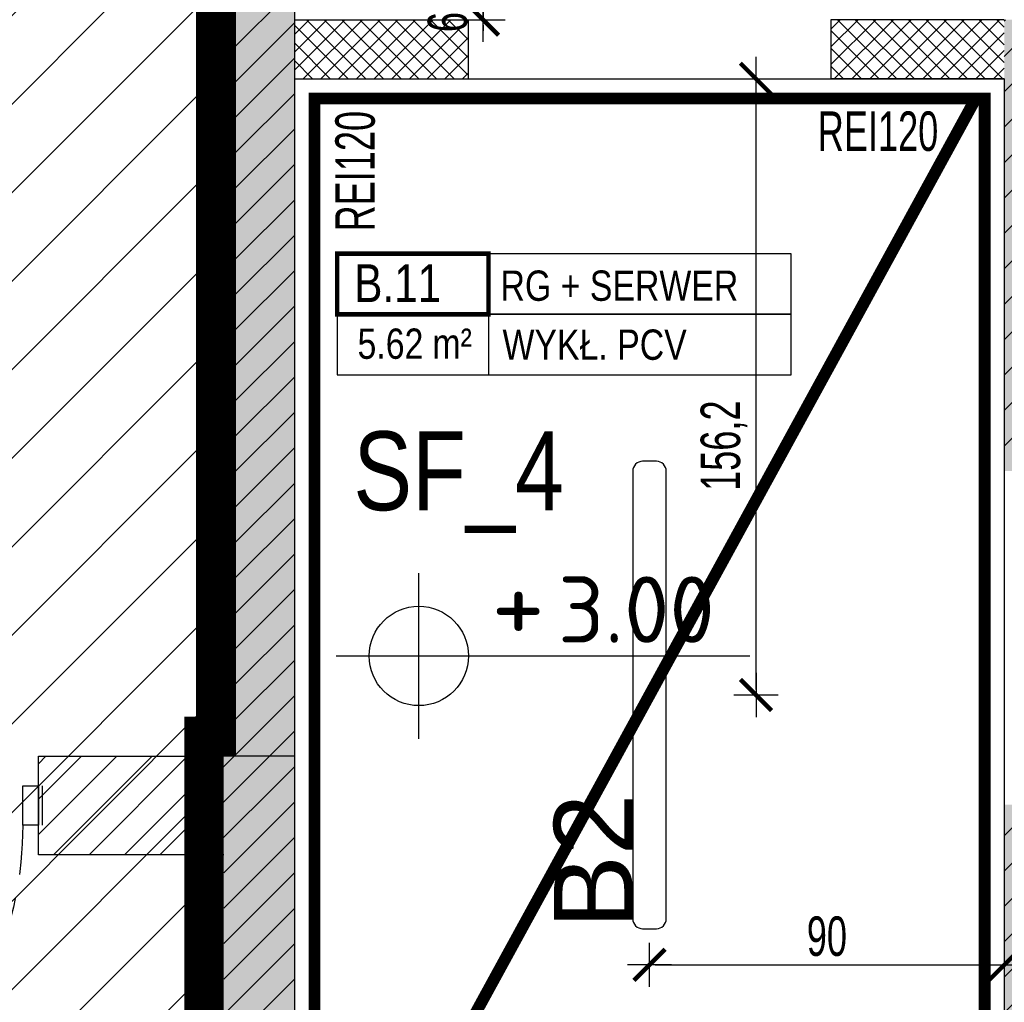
# Model space of a CAD drawing. Header units: millimetres. Extents: x 99331 to 130831, y -7610 to 25890.
# Tile 10 of 101: x 127637 to 127887, y 2990 to 3239. Entities that reach past the tile are written whole.
import ezdxf
from ezdxf.enums import TextEntityAlignment as Align

# ---------------------------------------------------------------- set-up
doc = ezdxf.new("R2010")
doc.units = ezdxf.units.MM
doc.linetypes.add('DASHED', pattern=[0.75, 0.5, -0.25])
doc.linetypes.add('DASHED2', pattern=[0.375, 0.25, -0.125])
doc.layers.get('DEFPOINTS').update_dxf_attribs({"lineweight": 9})
for name, color, linetype in [('_HSA_HATCH_WYPEŁNIENIA_PRZEGRÓD', 205, 'Continuous'), ('_HSA_OPIS', 43, 'Continuous'), ('_HSA_OŚWIETLENIE', 53, 'Continuous'), ('_HSA_SUFITY_KOTY', 150, 'Continuous'), ('_HSA_SUFITY_OBRYS', 220, 'Continuous'), ('_HSA_SUFITY_OPISY', 43, 'Continuous'), ('_HSA_WYM_50', 141, 'Continuous'), ('_HSA_ZAKRES_OPRACOWANIA', 213, 'Continuous'), ('_HSA_ŚCIANY_DZIAŁOWE', 6, 'Continuous'), ('_HSA_ŚCIANY_KONSTRUKCYJNE', 3, 'Continuous'), ('_HSA_ŚCIANY_MUROWANE', 4, 'Continuous')]:
    doc.layers.add(name, color=color, linetype=linetype)
doc.layers.add('_HSA_HATCH_WYPEŁNIENIA_PRZEGRÓD_P_POŻ', color=7, linetype='Continuous', true_color=0xef8a8a)
doc.layers.add('_HSA_WYDZIELENIA_POŻAROWE_120_MIN', color=7, linetype='DASHED2', true_color=0xf11f04)
doc.layers.add('_HSA_ZAKRES_OPRACOWANIA_HATCH', color=31, linetype='Continuous', transparency=0.5)
doc.styles.add('Arial', font='Arial.ttf')
doc.styles.add('ARIAL_100', font='Arial.ttf', dxfattribs={"width": 0.8, "height": 20})
doc.styles.add('ARIAL_50', font='Arial Narrow.ttf', dxfattribs={"width": 0.8, "height": 10})
doc.styles.add('ISO', font='ISOCPEUR.TTF')
doc.styles.get("Standard").update_dxf_attribs({"font": 'Arial.ttf'})
doc.dimstyles.new('WYM_WEWN_50', dxfattribs={"dimscale": 0.7, "dimtxt": 10, "dimasz": 2, "dimexe": 10, "dimexo": 0, "dimgap": 3, "dimtad": 1, "dimdec": 1, "dimrnd": 1e-05, "dimtxsty": 'ARIAL_50', "dimblk": 'Wym-03', "dimcen": 0, "dimdle": 10, "dimse1": 1, "dimse2": 1, "dimclrt": 256, "dimazin": 2, "dimtfac": 1, "dimtdec": 1, "dimtix": 1, "dimtmove": 2, "dimatfit": 0, "dimfxl": 1, "dimtolj": 1, "dimtzin": 0, "dimarcsym": 0})
pattern_1 = [(45, (40000, -17000), (-4.49012806, 4.49012806), [])]
pattern_2 = [(45, (40000, -16985), (-2.24506403, 2.24506403), []), (135, (40000, -16985), (-2.24506403, -2.24506403), [])]

# ---------------------------------------------------------------- blocks, each defined once
blk = doc.blocks.new('*U7')
blk.add_line((1, 0.4), (1, -0.4))
at = {"const_width": 0.03}
blk.add_lwpolyline([(0, 0), (1, 0), (1, 0.4), (0, 0.4)], close=True, dxfattribs=at)
for points in [[(1, 0), (3, 0), (3, 0.4), (1, 0.4)], [(0, -0.4), (3, -0.4), (3, 0), (0, 0)]]:
    blk.add_lwpolyline(points, close=True)
at = {"style": 'Arial', "width": 0.8}
blk.add_attdef('NR', text='', height=0.25, dxfattribs=at).set_placement((0.4, 0.08), align=Align.CENTER)
for tag, p in [('NAZWA', (1.0793, 0.0887)), ('0000', (0.0304, -0.2909)), ('WYK', (1.0922, -0.3007))]:
    blk.add_attdef(tag, p, '', height=0.2, dxfattribs=at)
blk = doc.blocks.new('kota-rzut')
for p, q in [((0, 0), (0, 1.25)), ((-1.25, 0), (0, 0)), ((0, 0), (5, 0)), ((0, -1.25), (0, 0)), ((0.75, 0), (1.55, 0))]:
    blk.add_line(p, q)
blk.add_circle((0, 0), 0.75)
at = {"style": 'ISO'}
blk.add_attdef('±1', text='', height=1.2, dxfattribs=at).set_placement((1.5, 0.2), align=Align.CENTER)
blk.add_attdef('POZIOM1', (2.1, 0.2), '', height=1, dxfattribs=at)
blk = doc.blocks.new('BDlux_B2')
blk.add_lwpolyline([(-56.75, -4.25), (56.75, -4.25, 0.414214), (59.25, -1.75), (59.25, 1.75, 0.414214), (56.75, 4.25), (-56.75, 4.25, 0.414214), (-59.25, 1.75), (-59.25, -1.75, 0.414214)], format="xyb", close=True)
at = {"color": 7, "lineweight": 30, "insert": (-59.25, 24.25), "char_height": 20, "attachment_point": 1}
blk.add_mtext_dynamic_manual_height_columns('B2', width=105.3716, gutter_width=1, heights=[0], dxfattribs=at)
blk = doc.blocks.new('Wym-03')
for p, q in [((0, 4), (0, -4)), ((-4, 0), (4, 0))]:
    blk.add_line(p, q)
blk.add_lwpolyline([(-2.83, -2.83, 0.8, 0.8, 0), (2.83, 2.83, 0.05, 0.05, 0)], format="xyseb")
blk = doc.blocks.new('*D471')
at = {"layer": '_HSA_WYM_50', "color": 0, "lineweight": -2, "transparency": 16777216}
blk.add_line((127798.21, 2999.23), (127885.41, 2999.23), dxfattribs=at)
at = {"layer": 'DEFPOINTS', "color": 0, "transparency": 16777216}
for p in [(127796.81, 3008.4), (127886.81, 3008.4), (127886.81, 2999.23)]:
    blk.add_point(p, dxfattribs=at)
at = {"layer": '_HSA_WYM_50', "color": 0, "lineweight": -2, "transparency": 16777216, "xscale": 1.4, "yscale": 1.4, "zscale": 1.4, "rotation": 180}
blk.add_blockref('Wym-03', (127796.81, 2999.23), dxfattribs=at)
at = {"layer": '_HSA_WYM_50', "color": 0, "lineweight": -2, "transparency": 16777216, "xscale": 1.4, "yscale": 1.4, "zscale": 1.4}
blk.add_blockref('Wym-03', (127886.81, 2999.23), dxfattribs=at)
at = {"layer": '_HSA_WYM_50', "transparency": 16777216, "insert": (127841.81, 3006.43), "char_height": 10, "attachment_point": 5, "style": 'ARIAL_50'}
blk.add_mtext('\\A1;90', dxfattribs=at)
blk = doc.blocks.new('*D472')
at = {"layer": '_HSA_WYM_50', "color": 0, "lineweight": -2, "transparency": 16777216}
blk.add_line((127823.83, 3069.05), (127823.83, 3222.48), dxfattribs=at)
at = {"layer": 'DEFPOINTS', "color": 0, "transparency": 16777216}
for p in [(127801.06, 3223.88), (127823.83, 3223.88), (127801.06, 3067.65)]:
    blk.add_point(p, dxfattribs=at)
at = {"layer": '_HSA_WYM_50', "color": 0, "lineweight": -2, "transparency": 16777216, "xscale": 1.4, "yscale": 1.4, "zscale": 1.4}
for p, rotation in [((127823.83, 3223.88), 90), ((127823.83, 3067.65), 270)]:
    blk.add_blockref('Wym-03', p, dxfattribs=dict(at, rotation=rotation))
at = {"layer": '_HSA_WYM_50', "transparency": 16777216, "insert": (127815.72, 3130.87), "char_height": 10, "attachment_point": 5, "rotation": 90, "style": 'ARIAL_50'}
blk.add_mtext('\\A1;156,2', dxfattribs=at)
blk = doc.blocks.new('*D478')
at = {"layer": '_HSA_WYM_50', "color": 0, "lineweight": -2, "transparency": 16777216}
for p, q in [((127754.59, 3246.73), (127754.59, 3248.13)), ((127754.59, 3245.33), (127754.59, 3238.88)), ((127754.59, 3237.48), (127754.59, 3236.08))]:
    blk.add_line(p, q, dxfattribs=at)
at = {"layer": 'DEFPOINTS', "color": 0, "transparency": 16777216}
for p in [(127766.81, 3245.33), (127754.59, 3238.88), (127766.81, 3238.88)]:
    blk.add_point(p, dxfattribs=at)
at = {"layer": '_HSA_WYM_50', "color": 0, "lineweight": -2, "transparency": 16777216, "xscale": 1.4, "yscale": 1.4, "zscale": 1.4}
for p, rotation in [((127754.59, 3245.33), 270), ((127754.59, 3238.88), 90)]:
    blk.add_blockref('Wym-03', p, dxfattribs=dict(at, rotation=rotation))
at = {"layer": '_HSA_WYM_50', "transparency": 16777216, "insert": (127746.48, 3242.1), "char_height": 10, "attachment_point": 5, "rotation": 90, "style": 'ARIAL_50'}
blk.add_mtext('\\A1;6,5', dxfattribs=at)
blk = doc.blocks.new('*U37')
for p, q in [((4.2, 88.25), (5, 88.25)), ((4.2, 83.75), (4.2, 88.25)), ((8.725, 88.25), (7.925, 88.25)), ((8.725, 83.75), (8.725, 88.25)), ((4.2, 87), (1.1, 87)), ((4.2, 85), (1.1, 85)), ((8.725, 87), (11.825, 87)), ((8.725, 85), (11.825, 85)), ((-1.9, 75.86), (-1.9, 84)), ((0.1, 75.86), (0.1, 84)), ((5, 83.75), (4.2, 83.75)), ((7.925, 83.75), (8.725, 83.75)), ((12.825, 75.86), (12.825, 84)), ((14.825, 75.86), (14.825, 84)), ((3.2, 74.86), (1.1, 74.86)), ((3.2, 72.86), (1.1, 72.86)), ((3.2, 72.86), (3.2, 74.86)), ((9.725, 72.86), (9.725, 74.86)), ((9.725, 74.86), (11.825, 74.86)), ((9.725, 72.86), (11.825, 72.86))]:
    blk.add_line(p, q)
for points in [[(5, 0), (7.925, 0), (7.925, 92), (5, 92)], [(1, 0), (1, -10), (5, -10), (5, 0)], [(97, 0), (97, -10), (101, -10), (101, 0)]]:
    blk.add_lwpolyline(points, close=True)
for points in [[(0, 0), (0, -10)], [(102, 0), (102, -10)]]:
    blk.add_lwpolyline(points)
at = {"linetype": 'DASHED', "ltscale": 25}
blk.add_arc((5, 0), 92, 0, 90, dxfattribs=at)
for centre, radius, start, end in [((1.1, 84), 3, 90, 180), ((1.1, 84), 1, 90, 180), ((11.825, 84), 3, 0, 90), ((11.825, 84), 1, 0, 90), ((1.1, 75.86), 3, 180, 270), ((1.1, 75.86), 1, 180, 270), ((11.825, 75.86), 3, 270, 0), ((11.825, 75.86), 1, 270, 0)]:
    blk.add_arc(centre, radius, start, end)

msp = doc.modelspace()

# ---------------------------------------------------------------- hatches: boundary and pattern name
at = {"layer": '_HSA_HATCH_WYPEŁNIENIA_PRZEGRÓD', "true_color": 0x969696}
h = msp.add_hatch(color=252, dxfattribs=at)
h.paths.add_polyline_path([(127908.74, 4358.65), (127928.74, 4358.65), (127928.74, 4344.65), (127908.74, 4344.65)], flags=16)
h.paths.add_polyline_path([(127908.74, 4316.2), (127928.74, 4316.2), (127928.74, 4302.2), (127908.74, 4302.2)], flags=16)
h.paths.add_polyline_path([(128313.81, 4127.88), (127901.81, 4127.88), (127901.81, 4195.11), (127886.81, 4195.11), (127886.81, 4074.05), (127901.81, 4074.05), (127901.81, 4112.88), (128313.81, 4112.88)])
h.paths.add_polyline_path([(127908.74, 3911.72), (127908.74, 3925.72), (127928.74, 3925.72), (127928.74, 3911.72)], flags=16)
h.paths.add_polyline_path([(127905.74, 3412), (127925.74, 3412), (127925.74, 3398), (127925.74, 3380.88), (128313.81, 3380.88), (128313.81, 3394.88), (127928.84, 3394.88), (127928.84, 3455.93), (127901.81, 3455.93), (127901.81, 3470.05), (127886.81, 3470.05), (127886.81, 3362.05), (127901.81, 3362.05), (127901.81, 3380.88), (127905.74, 3380.88), (127905.74, 3398)])
h.paths.add_polyline_path([(127905.74, 3419.22), (127905.74, 3433.22), (127925.74, 3433.22), (127925.74, 3419.22)], flags=16)
h.paths.add_polyline_path([(127706.81, 3039.88), (127706.81, 3024.88)])
h.paths.add_polyline_path([(127886.81, 3835.05), (127901.81, 3835.05), (127901.81, 3872.38), (127908.74, 3872.38), (127908.74, 3890.5), (127908.74, 3904.5), (127928.74, 3904.5), (127928.74, 3890.5), (127928.74, 3872.38), (128313.81, 3872.38), (128313.81, 3888.38), (127931.84, 3888.38), (127931.84, 3943.43), (127901.81, 3943.43), (127901.81, 3963.05), (127886.81, 3963.05)])
h.paths.add_polyline_path([(127853.81, 4394.88), (127853.81, 4379.88), (127886.81, 4379.88), (127886.81, 4337.42), (127908.74, 4337.42), (127928.74, 4337.42), (127928.74, 4323.42), (127908.74, 4323.42), (127886.81, 4323.42), (127886.81, 4297.11), (127934.49, 4297.11), (127934.49, 4379.88), (128263.81, 4379.88), (128263.81, 4394.88), (127928.74, 4394.88), (127928.74, 4379.88), (127928.74, 4365.88), (127908.74, 4365.88), (127908.74, 4379.88), (127908.74, 4394.88)])
h.paths.add_polyline_path([(127751.81, 4379.88), (127751.81, 4394.88), (127706.81, 4394.88), (127706.81, 4468.86), (127691.81, 4468.86), (127691.81, 4311.14), (127706.81, 4311.14), (127706.81, 4379.88)])
h.paths.add_polyline_path([(127901.81, 3124.42), (127901.81, 3238.88), (127886.81, 3238.88), (127886.81, 3124.42)])
h.paths.add_polyline_path([(127901.81, 3589.05), (127901.81, 3733.05), (127886.81, 3733.05), (127886.81, 3589.05)])
h.paths.add_polyline_path([(127886.81, 2911.42), (127926.81, 2911.42), (127926.81, 2935.95), (127916.48, 2935.95), (127896.48, 2935.95), (127896.48, 2949.95), (127916.48, 2949.95), (127926.81, 2949.95), (127926.81, 2975.26), (127907.81, 2975.26), (127907.81, 3039.88), (127886.81, 3039.88), (127886.92, 3024.88), (127886.81, 3024.88), (127886.81, 2969.6), (127896.48, 2969.6), (127916.48, 2969.6), (127916.48, 2955.6), (127896.48, 2955.6), (127886.81, 2955.6), (127886.81, 2928.37), (127896.48, 2928.37), (127916.48, 2928.37), (127916.48, 2914.37), (127896.48, 2914.37), (127886.81, 2914.37)])
h.paths.add_polyline_path([(128023.81, 2891.42), (128059.54, 2891.42), (128059.54, 2896.42), (128313.81, 2896.42), (128313.81, 2891.42), (128358.19, 2891.42), (128358.19, 2931.42), (128343.19, 2931.42), (128343.19, 2936.42), (128313.81, 2936.42), (128313.81, 2911.42), (128023.81, 2911.42)])
h.paths.add_polyline_path([(128030.4, 2891.42), (128050.4, 2891.42), (128050.4, 2892.85), (128030.4, 2892.85)], flags=17)
h.paths.add_polyline_path([(127907.81, 2891.42), (127919.81, 2891.42), (127919.81, 2896.42), (127907.81, 2896.42)])
h.paths.add_polyline_path([(127789.81, 2891.42), (127801.81, 2891.42), (127801.81, 2896.42), (127789.81, 2896.42)])
h = msp.add_hatch(color=252, dxfattribs=at)
h.paths.add_polyline_path([(126804.33, 4044.14), (126792.33, 4044.14), (126792.33, 4112.41), (126739.33, 4112.41), (126739.33, 4015.53), (126754.33, 4015.53), (126754.33, 4010.53), (126792.33, 4010.53), (126792.33, 4029.14), (126804.33, 4029.14)])
h.paths.add_polyline_path([(127030.86, 4029.14), (127030.86, 4015.14), (127010.86, 4015.14), (127010.86, 4029.14)], flags=16)
h.paths.add_polyline_path([(127030.86, 4007.91), (127030.86, 3993.91), (127010.86, 3993.91), (127010.86, 4007.91)], flags=16)
h.paths.add_polyline_path([(127030.86, 3985.05), (127030.83, 3971.05), (127010.83, 3971.05), (127010.86, 3985.05)], flags=16)
h.paths.add_polyline_path([(127419.33, 3815.14), (127407.33, 3815.14), (127407.33, 3789.14), (127419.33, 3789.14)])
h.paths.add_polyline_path([(126954.33, 4044.14), (126954.33, 4029.14), (126991.33, 4029.14), (126991.33, 3789.14), (127013.33, 3789.14), (127013.33, 3959.1), (127039.39, 3959.1), (127039.39, 4029.14), (127234.39, 4029.14), (127234.39, 4044.14)])
h.paths.add_polyline_path([(127706.81, 3915.14), (127691.81, 3915.14), (127691.81, 3853.14), (127706.81, 3853.14)])
h.paths.add_polyline_path([(127691.81, 4007.14), (127706.81, 4007.14), (127706.81, 4113.14), (127691.81, 4113.14), (127691.81, 4044.14), (127444.33, 4044.14), (127444.33, 4029.14), (127691.81, 4029.14)])
h.paths.add_polyline_path([(127706.81, 3619.14), (127691.81, 3619.14), (127691.81, 3543.14), (127419.33, 3543.14), (127419.33, 3531.14), (127691.81, 3531.14), (127691.81, 3052.14), (127706.81, 3052.14)])
h.paths.add_polyline_path([(127691.81, 3721.14), (127706.81, 3721.14), (127706.81, 3751.14), (127691.81, 3751.14)])
at = {"layer": '_HSA_HATCH_WYPEŁNIENIA_PRZEGRÓD'}
h = msp.add_hatch(dxfattribs=at)
h.set_pattern_fill('ANSI31', color=256, scale=2, style=0)
h.set_pattern_definition(pattern_1)
h.paths.add_polyline_path([(127706.81, 3619.14), (127691.81, 3619.14), (127691.81, 3543.14), (127419.33, 3543.14), (127419.33, 3789.14), (126792.33, 3789.14), (126792.33, 3892.53), (126754.33, 3892.53), (126754.33, 3759.14), (126792.33, 3759.14), (126792.33, 3764.14), (127394.33, 3764.14), (127394.33, 3526.14), (127419.33, 3526.14), (127419.33, 3531.14), (127691.81, 3531.14), (127691.81, 3052.14), (127706.81, 3052.14)])
h = msp.add_hatch(dxfattribs=at)
h.set_pattern_fill('ANSI31', color=256, scale=2, style=0)
h.set_pattern_definition(pattern_1)
h.paths.add_polyline_path([(127901.81, 3238.88), (127886.81, 3238.88), (127886.81, 3124.42), (127901.81, 3124.42)])
h.paths.add_polyline_path([(127706.81, 3039.88), (127706.81, 3024.88)])
h = msp.add_hatch(dxfattribs=at)
h.set_pattern_fill('ANSI37', color=256)
h.set_pattern_definition(pattern_2)
h.paths.add_polyline_path([(127750.81, 3238.88), (127706.81, 3238.88), (127706.81, 3223.88), (127750.81, 3223.88)])
h = msp.add_hatch(dxfattribs=at)
h.set_pattern_fill('ANSI37', color=256)
h.set_pattern_definition(pattern_2)
h.paths.add_polyline_path([(127886.81, 3238.88), (127842.81, 3238.88), (127842.81, 3223.88), (127886.81, 3223.88)])
h = msp.add_hatch(dxfattribs=at)
h.set_pattern_fill('ANSI31', color=256, scale=2, style=0)
h.set_pattern_definition(pattern_1)
h.paths.add_polyline_path([(128030.4, 2891.42), (128050.4, 2891.42), (128050.4, 2892.85), (128030.4, 2892.85)], flags=17)
h.paths.add_polyline_path([(127789.81, 2891.42), (127801.81, 2891.42), (127801.81, 2896.42), (127907.81, 2896.42), (127907.81, 2891.42), (127919.81, 2891.42), (127919.81, 2896.42), (128008.81, 2896.42), (128008.81, 2891.42), (128059.54, 2891.42), (128059.54, 2896.42), (128313.81, 2896.42), (128313.81, 2891.42), (128343.19, 2891.42), (128343.19, 2936.42), (128313.81, 2936.42), (128313.81, 2911.42), (127926.81, 2911.42), (127926.81, 2935.95), (127916.48, 2935.95), (127896.48, 2935.95), (127896.48, 2949.95), (127916.48, 2949.95), (127926.81, 2949.95), (127926.81, 2975.26), (127907.81, 2975.26), (127907.81, 3039.88), (127886.92, 3039.88), (127886.92, 3024.88), (127886.81, 3024.88), (127886.81, 2969.6), (127896.48, 2969.6), (127916.48, 2969.6), (127916.48, 2955.6), (127896.48, 2955.6), (127886.81, 2955.6), (127886.81, 2928.37), (127896.48, 2928.37), (127916.48, 2928.37), (127916.48, 2914.37), (127896.48, 2914.37), (127886.81, 2914.37), (127886.81, 2911.42), (127706.81, 2911.42), (127706.81, 3052.14), (127683.81, 3052.14), (127683.81, 3027.14), (127688.81, 3027.14), (127688.81, 2891.42), (127713.81, 2891.42), (127713.81, 2896.42), (127789.81, 2896.42)])
at = {"layer": '_HSA_HATCH_WYPEŁNIENIA_PRZEGRÓD_P_POŻ'}
h = msp.add_hatch(color=256, dxfattribs=at)
h.dxf.hatch_style = 1
h.paths.add_polyline_path([(128008.81, 2891.42), (128023.81, 2891.42), (128023.81, 2911.42), (127706.81, 2911.42), (127706.81, 3052.14), (127683.81, 3052.14), (127683.81, 3027.14), (127688.81, 3027.14), (127688.81, 2896.29), (128008.81, 2896.29)])
at = {"layer": '_HSA_ZAKRES_OPRACOWANIA_HATCH', "linetype": 'Continuous', "lineweight": 0}
h = msp.add_hatch(dxfattribs=at)
h.set_pattern_fill('ANSI31', color=256, scale=5, style=0)
h.set_pattern_definition([(45, (3403.783, -17000), (-11.2253202, 11.2253202), [])])
h.paths.add_polyline_path([(128358.19, 4738.73), (126601.39, 4738.73), (126601.39, 4360.53), (126749.33, 4360.53), (126749.33, 4395.53), (126784.33, 4395.53), (126784.33, 4411.25), (126844.33, 4411.25), (126844.33, 4402.53), (127686.81, 4402.53), (127686.81, 4701.88), (128358.19, 4701.88)])
h.paths.add_polyline_path([(126739.33, 2854.57), (128358.19, 2854.57), (128358.19, 2891.42), (127683.81, 2891.42), (127683.81, 3057.14), (127686.81, 3526.14), (127389.33, 3526.14), (127389.33, 3759.14), (126739.33, 3759.14)])
at = {"layer": '_HSA_ZAKRES_OPRACOWANIA_HATCH', "ltscale": 0.07}
h = msp.add_hatch(dxfattribs=at)
h.set_pattern_fill('ANSI31', color=256, scale=2, style=0)
h.set_pattern_definition([(45, (56000, -17000), (-4.49012806, 4.49012806), [])])
h.paths.add_polyline_path([(127371.85, 3126.04), (127371.85, 3052.14), (127289.86, 3052.14), (127289.86, 3126.04)], flags=16)
h.paths.add_polyline_path([(127356.97, 3107.83), (127356.97, 3068.13), (127305.19, 3068.13), (127305.19, 3107.83)], flags=0)
h.paths.add_polyline_path([(127280.6, 3126.04), (127280.6, 3096.7), (127250.68, 3096.7), (127250.68, 3126.04)], flags=16)
h.paths.add_polyline_path([(127280.6, 3081.74), (127280.6, 3052.4), (127250.68, 3052.4), (127250.68, 3081.74)], flags=16)
h.paths.add_polyline_path([(127683.81, 3027.14), (127683.81, 3052.14), (127641.81, 3052.14), (127641.81, 3027.14)])
h.paths.add_polyline_path([(127419.33, 3526.14), (127394.33, 3526.14), (127394.33, 3152.14), (127219.33, 3152.14), (127219.33, 3052.14), (126792.33, 3052.14), (126792.33, 3027.14), (127541.81, 3027.14), (127541.81, 3052.14), (127419.33, 3052.14)])

# ---------------------------------------------------------------- linework, layer by layer
at = {"layer": '_HSA_SUFITY_OBRYS'}
msp.add_lwpolyline([(127706.81, 3223.88), (127886.81, 3223.88), (127886.81, 2911.42), (127706.81, 2911.42)], close=True, dxfattribs=at)
at = {"layer": '_HSA_WYDZIELENIA_POŻAROWE_120_MIN', "ltscale": 50, "const_width": 3}
msp.add_lwpolyline([(127711.81, 3218.88), (127881.81, 3218.88), (127881.81, 2916.42), (127711.81, 2916.42)], close=True, dxfattribs=at)
msp.add_lwpolyline([(127714.08, 2916.42), (127879.55, 3218.88)], dxfattribs=at)
at = {"layer": '_HSA_ZAKRES_OPRACOWANIA', "linetype": 'DASHED', "ltscale": 60, "const_width": 10}
msp.add_lwpolyline([(128440.02, 2891.42), (127683.81, 2891.42), (127683.81, 3057.14), (127686.81, 3057.14), (127686.81, 3526.14), (127389.33, 3526.14), (127389.33, 3759.14), (126601.39, 3759.14)], dxfattribs=at)
at = {"layer": '_HSA_ZAKRES_OPRACOWANIA_HATCH'}
for p, q in [((127641.81, 3027.14), (127641.81, 3052.14)), ((127641.81, 3052.14), (127683.81, 3052.14)), ((127683.81, 3027.14), (127641.81, 3027.14))]:
    msp.add_line(p, q, dxfattribs=at)
at = {"layer": '_HSA_ŚCIANY_DZIAŁOWE'}
for p, q in [((127706.81, 3052.14), (127706.81, 3619.14)), ((127691.81, 3052.14), (127691.81, 3531.14))]:
    msp.add_line(p, q, dxfattribs=at)
at = {"layer": '_HSA_ŚCIANY_KONSTRUKCYJNE'}
for p, q in [((127706.81, 3238.88), (127750.81, 3238.88)), ((127750.81, 3238.88), (127750.81, 3223.88)), ((127842.81, 3238.88), (127842.81, 3223.88)), ((127706.81, 3223.88), (127750.81, 3223.88))]:
    msp.add_line(p, q, dxfattribs=at)
for points in [[(127886.81, 3238.88), (127842.81, 3238.88)], [(127886.81, 3223.88), (127842.81, 3223.88)]]:
    msp.add_lwpolyline(points, dxfattribs=at)
at = {"layer": '_HSA_ŚCIANY_MUROWANE'}
for p, q in [((127706.81, 3052.14), (127683.81, 3052.14)), ((127706.81, 2911.42), (127706.81, 3052.14)), ((127688.81, 3027.14), (127683.81, 3027.14))]:
    msp.add_line(p, q, dxfattribs=at)

# ---------------------------------------------------------------- block references
at = {"layer": '_HSA_OPIS'}
ref = msp.add_blockref('*U7', (127717.58, 3164.19), dxfattribs=dict(at, xscale=38.4, yscale=38.4, zscale=38.4))
ref.add_attrib('NR', 'B.11', dxfattribs={"layer": '0', "height": 9.6, "style": 'Arial', "width": 0.8}).set_placement((127732.94, 3167.26), align=Align.CENTER)
ref.add_attrib('NAZWA', 'RG + SERWER', (127759.02, 3167.6), dxfattribs={"layer": '0', "height": 7.68, "style": 'Arial', "width": 0.8})
ref.add_attrib('POW', '5.62', dxfattribs={"layer": '0', "height": 7.68, "style": 'Arial', "width": 0.8}).set_placement((127739.45, 3152.89), align=Align.RIGHT)
ref.add_attrib('M2', 'm²', dxfattribs={"layer": '0', "height": 7.68, "style": 'Arial', "width": 0.8}).set_placement((127751.74, 3152.89), align=Align.RIGHT)
ref.add_attrib('WYK', 'WYKŁ. PCV', (127759.52, 3152.64), dxfattribs={"layer": '0', "height": 7.68, "style": 'Arial', "width": 0.8})
at = {"layer": '_HSA_OŚWIETLENIE', "rotation": 90}
msp.add_blockref('BDlux_B2', (127796.81, 3067.65), dxfattribs=at)
at = {"layer": '_HSA_SUFITY_KOTY', "xscale": 16.8, "yscale": 16.8, "zscale": 16.8}
msp.add_blockref('kota-rzut', (127738.29, 3077.55), dxfattribs=at).add_auto_attribs({'±1': '+', 'POZIOM1': '3.00'})
at = {"layer": '_HSA_ZAKRES_OPRACOWANIA_HATCH', "xscale": -1, "rotation": 180}
msp.add_blockref('*U37', (127540.81, 3034.64), dxfattribs=at)

# ---------------------------------------------------------------- texts
at = {"layer": '_HSA_SUFITY_OPISY', "insert": (127721.68, 3134.49, 0), "char_height": 20, "attachment_point": 1, "style": 'ARIAL_100'}
msp.add_mtext('SF_4', dxfattribs=at)
at = {"layer": '_HSA_WYDZIELENIA_POŻAROWE_120_MIN', "ltscale": 50, "insert": (127717.12, 3185.19), "char_height": 10, "attachment_point": 1, "rotation": 90, "style": 'ARIAL_50'}
msp.add_mtext_dynamic_manual_height_columns('REI120', width=42.579, gutter_width=100, heights=[0], dxfattribs=at)
at = {"layer": '_HSA_WYDZIELENIA_POŻAROWE_120_MIN', "ltscale": 50, "insert": (127839.5, 3215.61), "char_height": 10, "attachment_point": 1, "style": 'ARIAL_50'}
msp.add_mtext_dynamic_manual_height_columns('REI120', width=42.579, gutter_width=100, heights=[0], dxfattribs=at)

# ---------------------------------------------------------------- dimensions: what is measured, and where the dimension line sits
at = {"layer": '_HSA_WYM_50'}
dim = msp.add_linear_dim(base=(127754.5915, 3238.8757), p1=(127766.8111, 3245.333), p2=(127766.8111, 3238.8757), angle=90, dimstyle='WYM_WEWN_50', dxfattribs=at)
dim.commit()
dim.dimension.update_dxf_attribs({"geometry": '*D478', "text_midpoint": (127746.4819, 3242.1043)})
dim = msp.add_linear_dim(base=(127823.83, 3223.88), p1=(127801.06, 3067.65), p2=(127801.06, 3223.88), angle=90, dimstyle='WYM_WEWN_50', dxfattribs=at)
dim.commit()
dim.dimension.update_dxf_attribs({"geometry": '*D472', "text_midpoint": (127815.72, 3130.87), "dimtype": 161})
dim = msp.add_aligned_dim(p1=(127796.81, 3008.4), p2=(127886.81, 3008.4), distance=-9.17, dimstyle='WYM_WEWN_50', dxfattribs=at)
dim.commit()
dim.dimension.update_dxf_attribs({"geometry": '*D471', "text_midpoint": (127841.81, 3006.43)})

doc.saveas('drawing.dxf')
